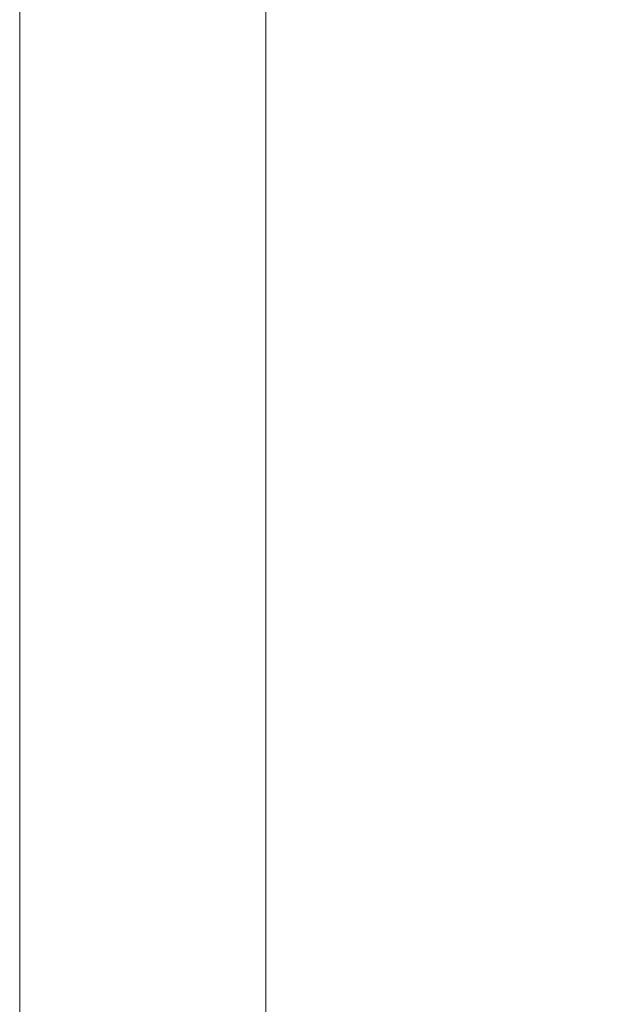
# Model space of a CAD drawing. Header units: millimetres. Extents: x 144573 to 336993, y 74252 to 247042.
# Tile 167 of 256: x 146721 to 146733, y 195403 to 195423. Entities that reach past the tile are written whole.
import ezdxf

# ---------------------------------------------------------------- set-up
doc = ezdxf.new("R2010")
doc.units = ezdxf.units.MM
doc.linetypes.add('ČÁRKOVANÁ', pattern=[19.049999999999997, 12.7, -6.35])
doc.layers.add('FASÁDA DETAILNÍ', color=255, linetype='Continuous', lineweight=0)

msp = doc.modelspace()

# ---------------------------------------------------------------- linework, layer by layer
at = {"layer": 'FASÁDA DETAILNÍ'}
msp.add_lwpolyline([(173301.4800355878, 174615.2586091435), (146721.4800355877, 174615.2586091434), (146721.4800355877, 198295.2586091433), (173301.4800355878, 198295.2586091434)], close=True, dxfattribs=at)
at = {"layer": 'FASÁDA DETAILNÍ', "linetype": 'ČÁRKOVANÁ', "ltscale": 5}
msp.add_lwpolyline([(173296.4800355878, 174620.2586091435), (146726.4800355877, 174620.2586091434), (146726.4800355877, 198290.2586091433), (173296.4800355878, 198290.2586091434)], close=True, dxfattribs=at)

doc.saveas('drawing.dxf')
